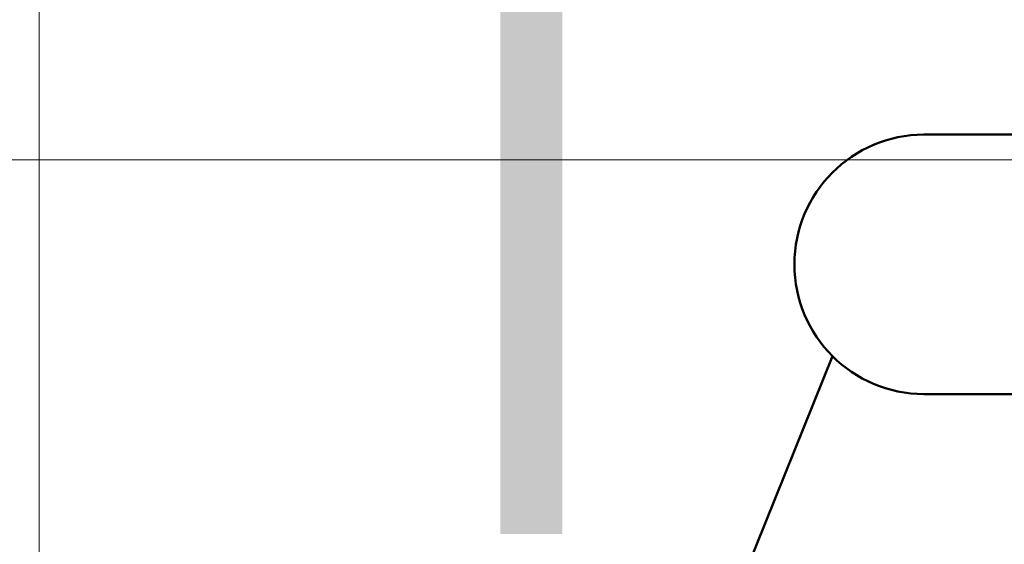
# Model space of a CAD drawing. Extents: x -620 to 300, y 62 to 1112.
# Tile 48 of 235: x -438 to -429, y 224 to 229. Entities that reach past the tile are written whole.
import ezdxf

# ---------------------------------------------------------------- set-up
doc = ezdxf.new("R2010")
doc.units = 0
doc.layers.get('0').update_dxf_attribs({"lineweight": 13})
doc.layers.add('00_E_ST_Handlaufleuchte_Leerrohre_Terrasse', color=6, linetype='Continuous', lineweight=25, true_color=0xff00ff)
doc.layers.add('60- 61 allgemeine Ausstattung- 4 Terrassen', color=9, linetype='Continuous', lineweight=9, true_color=0x808080)
doc.layers.add('ConnectionPoints', color=7, linetype='Continuous', lineweight=50)

# ---------------------------------------------------------------- blocks, each defined once
blk = doc.blocks.new('Referenz-A06CPVE6L0')
at = {"layer": '60- 61 allgemeine Ausstattung- 4 Terrassen', "color": 0}
for p, q in [((-438.1662, 263.8534), (-438.1662, 211.6534)), ((-138.1585, 227.8534), (-443.6388, 227.8534))]:
    blk.add_line(p, q, dxfattribs=at)
blk = doc.blocks.new('Polylinie-A06CPVIGL0')
at = {"color": 0, "linetype": 'ByBlock', "lineweight": -2, "ltscale": 0.25}
blk.add_solid([(-433.1209, 224.247), (-433.7209, 224.247), (-433.1209, 361.7582), (-433.7209, 361.5096)], dxfattribs=at)
blk = doc.blocks.new('Bauteilbeschriftung-A06CPVKKL0')
at = {"color": 0, "lineweight": -2}
for p, q in [((-429.6339, 228.0967), (-412.8827, 228.0967)), ((-412.8827, 225.5967), (-429.6339, 225.5967))]:
    blk.add_line(p, q, dxfattribs=at)
at = {"color": 0, "linetype": 'ByBlock', "lineweight": -2, "ltscale": 0.5}
blk.add_line((-430.5178, 225.9628), (-431.5982, 223.2796), dxfattribs=at)
at = {"color": 0, "lineweight": -2}
for major_axis in [(0, 1.25), (-1.25, 0)]:
    blk.add_ellipse((-429.6339, 226.8467), major_axis=major_axis, ratio=1, start_param=0, end_param=1.570796, dxfattribs=at)

msp = doc.modelspace()

# ---------------------------------------------------------------- block references
at = {"color": 8, "lineweight": 13, "ltscale": 0.13, "true_color": 0x808080}
msp.add_blockref('Referenz-A06CPVE6L0', (0, 0), dxfattribs=at)
at = {"layer": '00_E_ST_Handlaufleuchte_Leerrohre_Terrasse', "color": 6, "ltscale": 0.25, "true_color": 0xff00ff}
msp.add_blockref('Polylinie-A06CPVIGL0', (0, 0), dxfattribs=at)
at = {"layer": 'ConnectionPoints', "ltscale": 0.5}
msp.add_blockref('Bauteilbeschriftung-A06CPVKKL0', (0, 0), dxfattribs=at)

doc.saveas('drawing.dxf')
